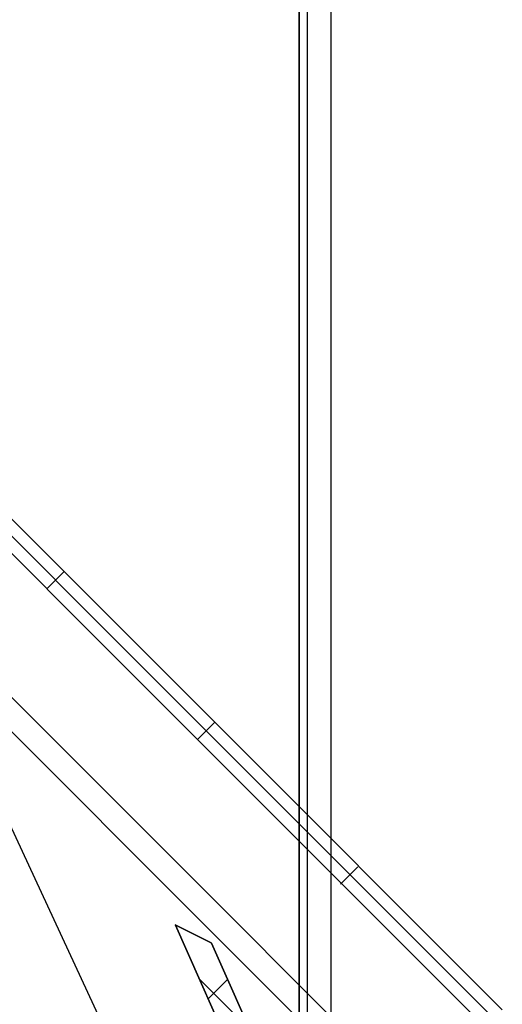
# Model space of a CAD drawing. Header units: millimetres. Extents: x -630 to 192, y -7 to 1615.
# Tile 109 of 249: x 162 to 191, y 29 to 90. Entities that reach past the tile are written whole.
import ezdxf

# ---------------------------------------------------------------- set-up
doc = ezdxf.new("R2010")
doc.units = ezdxf.units.MM
doc.header["$MEASUREMENT"] = 0
doc.layers.add('OVIDIO 160x80x72h', color=7, linetype='Continuous')

msp = doc.modelspace()

# ---------------------------------------------------------------- linework, layer by layer
at = {"layer": 'OVIDIO 160x80x72h'}
for points in [[(178.7709573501, 19.09193487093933), (178.7709573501, 803.7713601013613)], [(178.7709573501, 803.7713601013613), (178.7709573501, 19.09193487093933)], [(179.2575818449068, 803.77136010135), (179.2575818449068, 19.0917862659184)], [(180.7174553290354, 803.77136010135), (180.7174553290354, 19.09193487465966)], [(155.0595913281, 64.95605570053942), (173.5857864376, 46.42985547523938)], [(173.5857864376, 46.42985547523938), (155.0595913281, 64.95605570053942)], [(173.05538466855, 45.89945370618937), (154.5291870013, 64.42565137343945)], [(149.5791922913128, 59.47565666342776), (185.7631818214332, 23.29166713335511)], [(148.51868204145, 58.41514641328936), (184.7100369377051, 22.22379151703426)], [(164.322688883, 55.69295558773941), (163.2619439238, 54.63221062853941)], [(173.0555791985, 45.89964823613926), (190.7286515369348, 28.22657589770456)], [(172.6391054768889, 30.64511482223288), (175.7363566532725, 27.547700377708)]]:
    msp.add_lwpolyline(points, dxfattribs=at)
at = {"layer": 'OVIDIO 160x80x72h', "extrusion": (1, 0, 0)}
for points in [[(803.7713601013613, 719.8661610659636), (19.09193487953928, 719.8661606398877)], [(19.09193487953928, 719.8661606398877), (803.7713601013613, 719.8661610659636)], [(19.47146639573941, 717.5773067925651), (803.7713601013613, 717.5773067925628)], [(803.7713601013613, 717.5773067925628), (19.47146639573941, 717.5773067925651)]]:
    msp.add_lwpolyline(points, dxfattribs=at)
at = {"layer": 'OVIDIO 160x80x72h', "extrusion": (0.9999999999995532, 9.452204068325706e-07, 0)}
for points in [[(19.47129720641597, 718.9189475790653), (803.7711909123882, 718.9204302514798)], [(803.7711909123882, 718.9204302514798), (19.47129720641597, 718.9189475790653)]]:
    msp.add_lwpolyline(points, dxfattribs=at)
at = {"layer": 'OVIDIO 160x80x72h', "extrusion": (-0.1089792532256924, 0.202851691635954, 0.9731262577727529)}
for points in [[(-166.8952477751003, 70.6342789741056), (-166.8952477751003, 231.2901234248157)], [(-166.8952477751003, 231.2901234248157), (-166.8952477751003, 70.6342789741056)]]:
    msp.add_lwpolyline(points, dxfattribs=at)
at = {"layer": 'OVIDIO 160x80x72h', "extrusion": (-0.10897925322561, 0.2028516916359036, 0.9731262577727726)}
msp.add_lwpolyline([(-167.1907177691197, 231.2901234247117), (-167.1907177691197, 70.63427897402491)], dxfattribs=at)
at = {"layer": 'OVIDIO 160x80x72h', "extrusion": (-0.1089792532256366, 0.20285169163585, 0.9731262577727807)}
for points in [[(-167.4861877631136, 231.2901234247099), (-167.4861877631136, 70.63427897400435)], [(-167.4861877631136, 70.63427897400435), (-167.4861877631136, 231.2901234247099)]]:
    msp.add_lwpolyline(points, dxfattribs=at)
at = {"layer": 'OVIDIO 160x80x72h', "extrusion": (-0.02146384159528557, 0.04629577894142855, 0.9986971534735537)}
msp.add_lwpolyline([(-162.9449923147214, -29.75952800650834), (-162.9449923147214, 70.7535075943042)], dxfattribs=at)
at = {"layer": 'OVIDIO 160x80x72h', "extrusion": (-0.2357022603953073, 0.2357022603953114, 0.9428090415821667)}
msp.add_lwpolyline([(-131.5232356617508, 347.6584848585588), (-131.5232356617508, 238.5806814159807)], dxfattribs=at)
at = {"layer": 'OVIDIO 160x80x72h', "extrusion": (-0.2357022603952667, 0.2357022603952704, 0.942809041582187)}
msp.add_lwpolyline([(-132.4719189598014, 238.5806814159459), (-132.4719189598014, 347.6584848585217)], dxfattribs=at)
at = {"layer": 'OVIDIO 160x80x72h', "extrusion": (-0.2357022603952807, 0.2357022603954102, 0.9428090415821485)}
msp.add_lwpolyline([(-129.6258690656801, 238.5806814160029), (-129.6258690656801, 347.6584848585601)], dxfattribs=at)
at = {"layer": 'OVIDIO 160x80x72h', "extrusion": (-0.1089886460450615, 0.2028662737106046, 0.9731221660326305)}
for points in [[(-166.4859991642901, 157.3028181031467), (-166.4859991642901, 214.6839444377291)], [(-166.4859991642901, 214.6839444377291), (-166.4859991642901, 157.3028181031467)]]:
    msp.add_lwpolyline(points, dxfattribs=at)
at = {"layer": 'OVIDIO 160x80x72h', "extrusion": (-0.2357022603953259, 0.2357022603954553, 0.942809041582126)}
msp.add_lwpolyline([(-128.6771857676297, 347.6584848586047), (-128.6771857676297, 238.5806814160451)], dxfattribs=at)
at = {"layer": 'OVIDIO 160x80x72h', "extrusion": (-0.1089855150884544, 0.202861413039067, 0.9731235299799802)}
for points in [[(-165.0602270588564, 214.6795783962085), (-165.0602270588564, 157.2984520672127)], [(-165.0602270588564, 157.2984520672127), (-165.0602270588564, 214.6795783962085)]]:
    msp.add_lwpolyline(points, dxfattribs=at)
at = {"layer": 'OVIDIO 160x80x72h', "extrusion": (-0.1089886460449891, 0.2028662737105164, 0.9731221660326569)}
msp.add_lwpolyline([(-165.7730528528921, 157.3028181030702), (-165.7730528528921, 214.6839444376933)], dxfattribs=at)
at = {"layer": 'OVIDIO 160x80x72h', "extrusion": (-0.2357022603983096, 0.235702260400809, 0.9428090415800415)}
msp.add_lwpolyline([(-125.2546383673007, 333.5570183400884), (-125.2546383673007, 229.0166566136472)], dxfattribs=at)
at = {"layer": 'OVIDIO 160x80x72h', "extrusion": (-0.2357022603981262, 0.2357022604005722, 0.9428090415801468)}
msp.add_lwpolyline([(-126.2941796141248, 336.3253491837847), (-126.2941796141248, 230.9173627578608)], dxfattribs=at)
at = {"layer": 'OVIDIO 160x80x72h', "extrusion": (-0.2028516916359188, 0.1089792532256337, 0.9731262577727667)}
for points in [[(-83.16879179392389, 143.8896246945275), (-83.16879179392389, 304.5454691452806)], [(-83.16879179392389, 304.5454691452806), (-83.16879179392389, 143.8896246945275)]]:
    msp.add_lwpolyline(points, dxfattribs=at)
at = {"layer": 'OVIDIO 160x80x72h', "extrusion": (-0.2028516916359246, 0.1089792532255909, 0.9731262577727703)}
msp.add_lwpolyline([(-82.87332179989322, 304.5454691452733), (-82.87332179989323, 143.8896246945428)], dxfattribs=at)
at = {"layer": 'OVIDIO 160x80x72h', "extrusion": (-0.2028516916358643, 0.1089792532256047, 0.9731262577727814)}
for points in [[(-82.57785180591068, 143.8896246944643), (-82.57785180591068, 304.5454691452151)], [(-82.57785180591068, 304.5454691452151), (-82.57785180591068, 143.8896246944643)]]:
    msp.add_lwpolyline(points, dxfattribs=at)
at = {"layer": 'OVIDIO 160x80x72h', "extrusion": (0.0003781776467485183, -0.0003781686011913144, 0.9999998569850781)}
for points in [[(153.9987745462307, 63.89516488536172), (172.5251977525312, 45.3691874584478)], [(172.5251977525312, 45.3691874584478), (153.9987745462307, 63.89516488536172)]]:
    msp.add_lwpolyline(points, dxfattribs=at)
at = {"layer": 'OVIDIO 160x80x72h', "extrusion": (0.8812084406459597, 0.2655070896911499, -0.3911235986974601)}
for points in [[(-34.94203754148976, 732.0551735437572), (10.6776934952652, 672.8350557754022)], [(10.6776934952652, 672.8350557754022), (-34.94203754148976, 732.0551735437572)]]:
    msp.add_lwpolyline(points, dxfattribs=at)
at = {"layer": 'OVIDIO 160x80x72h', "extrusion": (0.881275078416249, 0.2653515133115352, -0.3910790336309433)}
for points in [[(-31.82179595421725, 729.176846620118), (10.56203093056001, 674.1271892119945)], [(10.56203093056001, 674.1271892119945), (-31.82179595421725, 729.176846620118)]]:
    msp.add_lwpolyline(points, dxfattribs=at)
at = {"layer": 'OVIDIO 160x80x72h', "extrusion": (0.8812743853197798, 0.2653523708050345, -0.3910800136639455)}
msp.add_lwpolyline([(10.45907261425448, 662.4366454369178), (-33.85379486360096, 719.9917239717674)], dxfattribs=at)
at = {"layer": 'OVIDIO 160x80x72h', "extrusion": (0.8811853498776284, 0.2655605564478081, -0.391139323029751)}
for points in [[(10.64328880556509, 671.4014656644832), (-35.67699165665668, 731.5197195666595)], [(-35.67699165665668, 731.5197195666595), (10.64328880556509, 671.4014656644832)]]:
    msp.add_lwpolyline(points, dxfattribs=at)
at = {"layer": 'OVIDIO 160x80x72h', "extrusion": (0.8812750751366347, 0.2653515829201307, -0.3910789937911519)}
for points in [[(10.38288483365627, 673.9896502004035), (-32.00077035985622, 729.0390643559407)], [(-32.00077035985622, 729.0390643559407), (10.38288483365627, 673.9896502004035)]]:
    msp.add_lwpolyline(points, dxfattribs=at)
at = {"layer": 'OVIDIO 160x80x72h', "extrusion": (0.8812743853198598, 0.265352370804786, -0.3910800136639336)}
msp.add_lwpolyline([(9.740215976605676, 622.7879081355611), (-32.1274866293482, 677.1671223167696)], dxfattribs=at)
at = {"layer": 'OVIDIO 160x80x72h', "extrusion": (-0.0002316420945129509, 0.9998841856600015, 0.01521714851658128)}
msp.add_lwpolyline([(-173.0798227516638, -0.8476079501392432), (-162.5336728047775, 691.875121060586)], dxfattribs=at)
at = {"layer": 'OVIDIO 160x80x72h', "extrusion": (0.9998841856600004, -0.0002316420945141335, 0.01521714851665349)}
msp.add_lwpolyline([(46.12157906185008, -2.763311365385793), (35.5801934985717, 689.6464696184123)], dxfattribs=at)
at = {"layer": 'OVIDIO 160x80x72h', "extrusion": (-0.007397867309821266, -0.007397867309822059, 0.9999452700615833)}
for points in [[(172.5193259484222, 45.35743258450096), (173.5800459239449, 46.4180945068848)], [(173.5800459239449, 46.4180945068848), (172.5193259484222, 45.35743258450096)]]:
    msp.add_lwpolyline(points, dxfattribs=at)
at = {"layer": 'OVIDIO 160x80x72h', "extrusion": (8.002650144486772e-07, -8.002674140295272e-07, 0.9999999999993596)}
for points in [[(173.5857865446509, 46.42985536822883), (191.2542556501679, 28.76133328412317)], [(191.2542556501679, 28.76133328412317), (173.5857865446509, 46.42985536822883)]]:
    msp.add_lwpolyline(points, dxfattribs=at)
at = {"layer": 'OVIDIO 160x80x72h', "extrusion": (0.0004026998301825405, -0.0004026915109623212, 0.9999998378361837)}
for points in [[(172.5251997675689, 45.3691866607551), (190.203035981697, 27.69171851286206)], [(190.203035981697, 27.69171851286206), (172.5251997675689, 45.3691866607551)]]:
    msp.add_lwpolyline(points, dxfattribs=at)
at = {"layer": 'OVIDIO 160x80x72h', "extrusion": (0.2655604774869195, 0.8811853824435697, 0.3911393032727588)}
for points in [[(-159.1993175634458, 641.522790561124), (-112.8790181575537, 581.4044950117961)], [(-112.8790181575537, 581.4044950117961), (-159.1993175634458, 641.522790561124)]]:
    msp.add_lwpolyline(points, dxfattribs=at)
at = {"layer": 'OVIDIO 160x80x72h', "extrusion": (0.2653515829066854, 0.8812750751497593, 0.391078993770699)}
for points in [[(-155.5795602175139, 639.0678271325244), (-113.1957264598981, 584.0181810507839)], [(-113.1957264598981, 584.0181810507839), (-155.5795602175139, 639.0678271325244)]]:
    msp.add_lwpolyline(points, dxfattribs=at)
at = {"layer": 'OVIDIO 160x80x72h', "extrusion": (0.2655070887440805, 0.8812084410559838, 0.3911235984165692)}
for points in [[(-158.4788062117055, 642.0648536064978), (-112.8590703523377, 582.8447293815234)], [(-112.8590703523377, 582.8447293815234), (-158.4788062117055, 642.0648536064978)]]:
    msp.add_lwpolyline(points, dxfattribs=at)
at = {"layer": 'OVIDIO 160x80x72h', "extrusion": (0.2653515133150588, 0.8812750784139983, 0.3910790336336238)}
for points in [[(-113.0169546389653, 584.1561786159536), (-155.4006027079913, 639.205603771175)], [(-155.4006027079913, 639.205603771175), (-113.0169546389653, 584.1561786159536)]]:
    msp.add_lwpolyline(points, dxfattribs=at)
at = {"layer": 'OVIDIO 160x80x72h', "extrusion": (0.2653523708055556, 0.8812743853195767, 0.3910800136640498)}
msp.add_lwpolyline([(-155.4109429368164, 631.4919482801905), (-111.0980243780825, 573.9368033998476)], dxfattribs=at)
at = {"layer": 'OVIDIO 160x80x72h', "extrusion": (-0.01521891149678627, -0.01521891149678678, 0.9997683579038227)}
msp.add_lwpolyline([(181.3406858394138, 36.48185301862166), (182.4014383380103, 37.54235980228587)], dxfattribs=at)
at = {"layer": 'OVIDIO 160x80x72h', "extrusion": (0.4726049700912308, -0.4948070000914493, 0.7292534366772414)}
msp.add_lwpolyline([(142.6726875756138, 411.1791372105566), (142.6716163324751, 411.2252114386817), (142.6719646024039, 411.2714526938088), (142.6737453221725, 411.3177956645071), (142.6769674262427, 411.3641739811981), (142.6816357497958, 411.4105205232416), (142.6877509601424, 411.4567677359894), (142.695309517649, 411.5028479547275), (142.7043036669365, 411.5486937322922), (142.7147214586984, 411.5942381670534), (142.7265468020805, 411.6394152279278), (142.7397595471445, 411.6841600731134), (142.7543355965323, 411.7284093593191), (142.7702470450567, 411.7721015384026), (142.7874623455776, 411.8151771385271), (142.8059464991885, 411.857579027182), (142.8256612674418, 411.8992526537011)], dxfattribs=at)
at = {"layer": 'OVIDIO 160x80x72h', "extrusion": (0.2760888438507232, 0.1226098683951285, 0.9532794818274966)}
msp.add_lwpolyline([(-37.74381715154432, 53.69883175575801), (-37.74381715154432, 55.19883175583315)], dxfattribs=at)
at = {"layer": 'OVIDIO 160x80x72h', "extrusion": (0.9840532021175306, -0.05870066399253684, -0.167909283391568)}
msp.add_lwpolyline([(43.40104755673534, 732.0866217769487), (45.33963070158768, 737.5433799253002)], dxfattribs=at)
at = {"layer": 'OVIDIO 160x80x72h', "extrusion": (-0.1089886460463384, 0.2028662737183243, 0.9731221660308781)}
for points in [[(-168.2834094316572, 214.785009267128), (-168.2834094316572, 217.4484670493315)], [(-168.2834094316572, 217.4484670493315), (-168.2834094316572, 214.785009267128)]]:
    msp.add_lwpolyline(points, dxfattribs=at)
at = {"layer": 'OVIDIO 160x80x72h', "extrusion": (0.9840531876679, -0.05870066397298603, -0.1679093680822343)}
msp.add_lwpolyline([(44.68247853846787, 737.7768455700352), (42.74391566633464, 732.3201418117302)], dxfattribs=at)
at = {"layer": 'OVIDIO 160x80x72h', "extrusion": (-0.1089886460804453, 0.2028662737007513, 0.9731221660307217)}
for points in [[(-166.8575168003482, 215.4808667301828), (-166.8575168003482, 214.7850092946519)], [(-166.8575168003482, 214.7850092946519), (-166.8575168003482, 215.4808667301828)]]:
    msp.add_lwpolyline(points, dxfattribs=at)
at = {"layer": 'OVIDIO 160x80x72h', "extrusion": (-0.1089886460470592, 0.202866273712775, 0.9731221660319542)}
msp.add_lwpolyline([(-167.5704631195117, 214.7850092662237), (-167.5704631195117, 216.4646668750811)], dxfattribs=at)
at = {"layer": 'OVIDIO 160x80x72h', "extrusion": (-3.152902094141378e-06, 7.09955347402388e-06, 0.9999999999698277)}
for points in [[(175.0041598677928, 25.31959896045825), (171.1628222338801, 33.96933851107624)], [(171.1628222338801, 33.96933851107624), (175.0041598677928, 25.31959896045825)]]:
    msp.add_lwpolyline(points, dxfattribs=at)
at = {"layer": 'OVIDIO 160x80x72h', "extrusion": (6.135810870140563e-06, -3.067445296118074e-06, 0.9999999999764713)}
for points in [[(173.3691549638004, 32.8703136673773), (171.1561356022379, 33.97665738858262)], [(171.1561356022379, 33.97665738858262), (173.3691549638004, 32.8703136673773)]]:
    msp.add_lwpolyline(points, dxfattribs=at)
at = {"layer": 'OVIDIO 160x80x72h', "extrusion": (0.2760888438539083, 0.1226098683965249, 0.9532794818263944)}
msp.add_lwpolyline([(-39.03610274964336, 54.71407519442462), (-39.03610274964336, 53.69883175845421)], dxfattribs=at)
at = {"layer": 'OVIDIO 160x80x72h', "extrusion": (5.879337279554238e-06, 0.999999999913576, -1.175931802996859e-05)}
msp.add_lwpolyline([(-169.8098452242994, 714.3269710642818), (-168.4682241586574, 717.0103600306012)], dxfattribs=at)
at = {"layer": 'OVIDIO 160x80x72h', "extrusion": (-0.1089792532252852, 0.2028516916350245, 0.9731262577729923)}
msp.add_lwpolyline([(-163.8785881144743, 214.6708462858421), (-163.8785881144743, 224.712975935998)], dxfattribs=at)
at = {"layer": 'OVIDIO 160x80x72h', "extrusion": (-0.1089792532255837, 0.2028516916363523, 0.9731262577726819)}
msp.add_lwpolyline([(-164.4695281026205, 224.7129759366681), (-164.4695281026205, 214.6708462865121)], dxfattribs=at)
at = {"layer": 'OVIDIO 160x80x72h', "extrusion": (0.276122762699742, 0.1226216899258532, 0.9532681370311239)}
msp.add_lwpolyline([(-39.04280502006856, 55.22594905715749), (-39.04280502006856, 53.72594905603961)], dxfattribs=at)
at = {"layer": 'OVIDIO 160x80x72h', "extrusion": (-0.1089854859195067, 0.2028612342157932, 0.9731235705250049)}
msp.add_lwpolyline([(-165.0602138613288, 224.7216288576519), (-165.0602138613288, 214.6794992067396)], dxfattribs=at)
at = {"layer": 'OVIDIO 160x80x72h', "extrusion": (-3.152902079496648e-06, 7.099553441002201e-06, 0.9999999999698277)}
for points in [[(173.375841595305, 32.86299479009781), (176.390615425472, 26.07447190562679)], [(176.390615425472, 26.07447190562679), (173.375841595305, 32.86299479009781)]]:
    msp.add_lwpolyline(points, dxfattribs=at)
at = {"layer": 'OVIDIO 160x80x72h', "extrusion": (1.531191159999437e-05, 1.531110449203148e-05, 0.9999999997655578)}
msp.add_lwpolyline([(173.1673033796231, 29.41990212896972), (174.3595498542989, 30.61208575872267)], dxfattribs=at)

doc.saveas('drawing.dxf')
